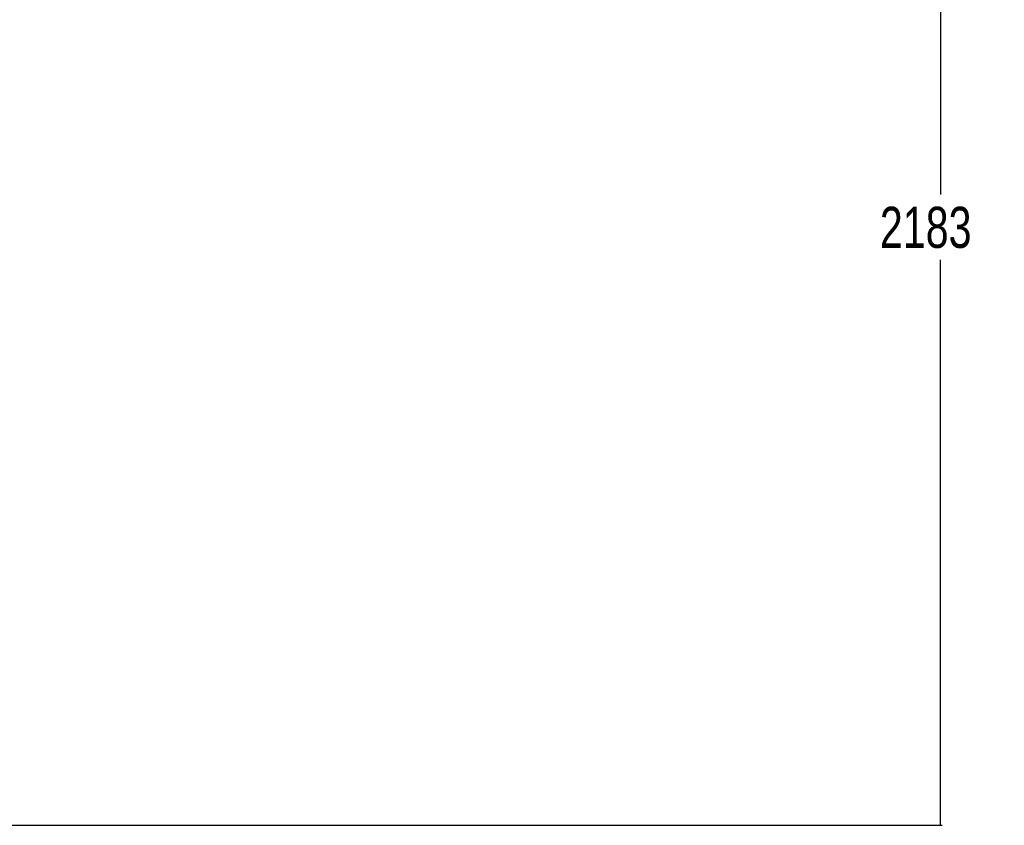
# Paper-space layout '4M DUO Surface plate' of a CAD drawing. Header units: millimetres. Extents: x 20 to 26560, y 40 to 17993.
# Tile 38 of 87: x 11079 to 14674, y 2281 to 5222. Entities that reach past the tile are written whole.
import ezdxf

# ---------------------------------------------------------------- set-up
doc = ezdxf.new("R2010")
doc.units = ezdxf.units.MM
doc.layers.add('COMPONENT_GEOMETRY', color=7, linetype='Continuous')
doc.styles.add('SLDTEXTSTYLE0', font='TXT', dxfattribs={"width": 0.75})
doc.dimstyles.new('SLDDIMSTYLE0', dxfattribs={"dimtxt": 150, "dimasz": 6.604, "dimexe": 0, "dimexo": 0.0625, "dimgap": 37.5, "dimtad": 0, "dimtih": 1, "dimtoh": 1, "dimdec": 0, "dimlfac": 0.5, "dimrnd": 1e-09, "dimzin": 12, "dimdsep": 46, "dimtxsty": 'SLDTEXTSTYLE0', "dimsah": 1, "dimcen": 0.09, "dimadec": 0, "dimazin": 3, "dimtfac": 1, "dimtdec": 0, "dimtofl": 0, "dimtmove": 0, "dimatfit": 3, "dimfxl": 1, "dimfrac": 2, "dimtolj": 1, "dimtzin": 12, "dimarcsym": 0})

# ---------------------------------------------------------------- blocks, each defined once
blk = doc.blocks.new('_D_11')
at = {"layer": 'COMPONENT_GEOMETRY', "color": 7, "ltscale": 2}
for p, q in [((12977.9, 6647.7), (14447.6, 6647.7)), ((14441.3, 6647.7), (14441.3, 4583.6)), ((14441.3, 2281.3), (14441.3, 4345.4)), ((9418, 2281.3), (14447.6, 2281.3))]:
    blk.add_line(p, q, dxfattribs=at)
for points in [[(14441.3, 6647.7), (14440.3, 6641), (14442.3, 6641)], [(14441.3, 2281.3), (14442.3, 2287.9), (14440.3, 2287.9)]]:
    blk.add_solid(points, dxfattribs=at)
at = {"layer": 'COMPONENT_GEOMETRY', "color": 7, "ltscale": 2, "insert": (14219.6, 4538.8), "char_height": 150, "attachment_point": 1, "style": 'SLDTEXTSTYLE0'}
blk.add_mtext('2183', dxfattribs=at)

psp = doc.layouts.new('4M DUO Surface plate')

# ---------------------------------------------------------------- dimensions: what is measured, and where the dimension line sits
at = {"layer": 'COMPONENT_GEOMETRY', "color": 7, "ltscale": 2}
dim = psp.add_linear_dim(base=(14441.29, 2281.33), p1=(12975.38, 6647.65), p2=(9415.46, 2281.33), angle=90, dimstyle='SLDDIMSTYLE0', dxfattribs=at)
dim.commit()
dim.dimension.update_dxf_attribs({"geometry": '_D_11', "text_midpoint": (14441.29, 4464.49), "dimtype": 160})

doc.saveas('drawing.dxf')
